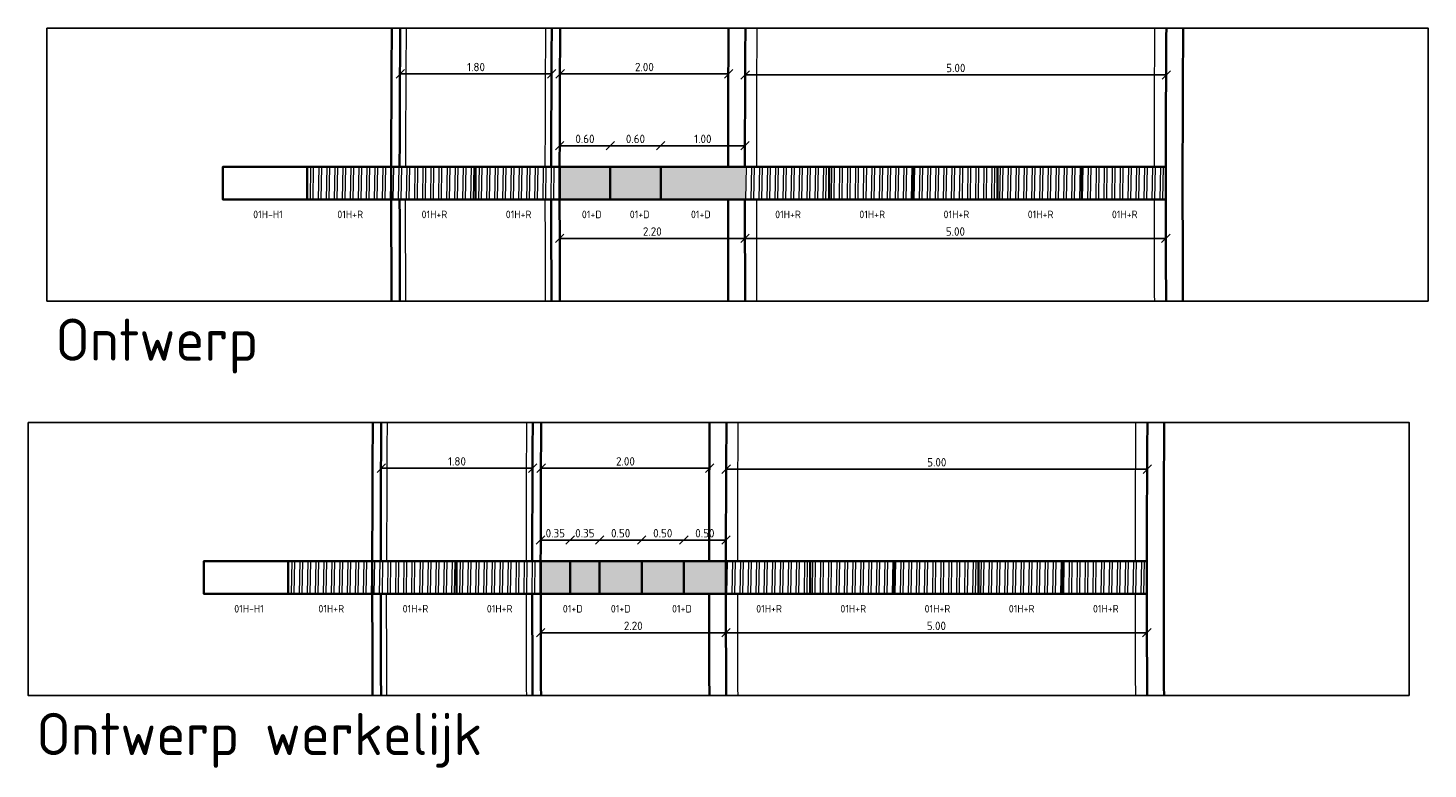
# Model space of a CAD drawing. Header units: metres. Extents: x 2158 to 2361, y 3646 to 3696.
# Tile 44 of 44: x 2344 to 2361, y 3687 to 3696. Entities that reach past the tile are written whole.
import ezdxf

# ---------------------------------------------------------------- set-up
doc = ezdxf.new("R2010")
doc.units = ezdxf.units.M
doc.header["$LTSCALE"] = 5
for name, pattern in [('ACAD_ISO04W100', [30, 24, -3, 0, -3]), ('ACAD_ISO08W100', [36, 24, -3, 6, -3]), ('DASHED2', [9.525, 6.35, -3.175])]:
    doc.linetypes.add(name, pattern=pattern)
for name, color, linetype, lineweight in [('N-WE-RI-HWA_GOOT_LIJNGOOT-G gesloten', 1, 'Continuous', 35), ('N-WE-RI-HWA_GOOT_LIJNGOOT-rooster-V', 253, 'Continuous', 18), ('N-WE-RI-HWA_GOOT_LIJNGOOT-V gesloten', 253, 'Continuous', 18), ('N-WE-RI-HWA_GOOT_ROOSTERGOOT-T18', 10, 'Continuous', 18), ('N-WE-VH-KANTOPSLUITING-G', 3, 'Continuous', 35), ('N-WE-VH-KANTVERHARDING_BSS_LANGS_BAND_DUBBELE_STREKLAAG-G', 10, 'ACAD_ISO08W100', 18), ('N-WE-VH-KANTVERHARDING_SBS_A_ENKELE_STREKLAAG-G', 10, 'ACAD_ISO04W100', 13)]:
    doc.layers.add(name, color=color, linetype=linetype, lineweight=lineweight)
doc.layers.add('TM00_MAATVOERING', color=1, linetype='Continuous')
doc.styles.add('NLCS-ISO', font='NLCS-ISO.ttf')
doc.styles.add('NLCS-ISO-M50-T18', font='NLCS-ISO.ttf', dxfattribs={"height": 0.09})
doc.dimstyles.new('NLCS RODOR-DIM-050', dxfattribs={"dimscale": 0.05, "dimtxt": 2, "dimasz": 2, "dimexe": 1.25, "dimexo": 0.625, "dimtad": 1, "dimzin": 1, "dimdsep": 46, "dimtxsty": 'NLCS-ISO', "dimblk": 'OBLIQUE', "dimcen": 0, "dimse1": 1, "dimse2": 1, "dimclrd": 256, "dimclre": 1, "dimclrt": 256, "dimadec": 0, "dimazin": 0, "dimtfac": 1, "dimtmove": 2, "dimatfit": 3, "dimfxl": 1, "dimtolj": 1, "dimtzin": 0, "dimlwd": -1, "dimlwe": -1, "dimarcsym": 0})
pattern_1 = [(88.993762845, (-5430.221445, -488500.94969), (-0.095235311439, 0.001672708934), []), (88.993762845, (-5430.18914, -488500.9185), (-0.095235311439, 0.001672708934), [])]
pattern_2 = [(88.993762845, (-5429.9961, -488496.26761), (-0.095235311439, 0.001672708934), []), (88.993762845, (-5429.9638, -488496.23642), (-0.095235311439, 0.001672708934), [])]

# ---------------------------------------------------------------- blocks, each defined once
blk = doc.blocks.new('_Oblique')
at = {"color": 0, "linetype": 'ByBlock', "lineweight": -2}
blk.add_line((-0.5, -0.5), (0.5, 0.5), dxfattribs=at)
blk = doc.blocks.new('*D68')
at = {"layer": 'Defpoints', "color": 0, "transparency": 16777216}
for p in [(2349.977, 3691.287), (2351.978, 3691.287), (2351.978, 3690.743)]:
    blk.add_point(p, dxfattribs=at)
at = {"layer": 'TM00_MAATVOERING', "transparency": 16777216}
blk.add_line((2349.977, 3690.743), (2351.978, 3690.743), dxfattribs=at)
at = {"layer": 'TM00_MAATVOERING', "transparency": 16777216, "xscale": 0.1, "yscale": 0.1, "zscale": 0.1, "rotation": 180}
blk.add_blockref('_Oblique', (2349.977, 3690.743), dxfattribs=at)
at = {"layer": 'TM00_MAATVOERING', "transparency": 16777216, "xscale": 0.1, "yscale": 0.1, "zscale": 0.1}
blk.add_blockref('_Oblique', (2351.978, 3690.743), dxfattribs=at)
at = {"layer": 'TM00_MAATVOERING', "transparency": 16777216, "insert": (2350.978, 3690.824), "char_height": 0.1, "attachment_point": 5, "style": 'NLCS-ISO'}
blk.add_mtext('\\A1;2.00', dxfattribs=at)
blk = doc.blocks.new('*D69')
at = {"layer": 'Defpoints', "color": 0, "transparency": 16777216}
for p in [(2352.174, 3691.276), (2357.178, 3691.287), (2357.178, 3690.731)]:
    blk.add_point(p, dxfattribs=at)
at = {"layer": 'TM00_MAATVOERING', "transparency": 16777216}
blk.add_line((2352.174, 3690.731), (2357.178, 3690.731), dxfattribs=at)
at = {"layer": 'TM00_MAATVOERING', "transparency": 16777216, "xscale": 0.1, "yscale": 0.1, "zscale": 0.1, "rotation": 180}
blk.add_blockref('_Oblique', (2352.174, 3690.731), dxfattribs=at)
at = {"layer": 'TM00_MAATVOERING', "transparency": 16777216, "xscale": 0.1, "yscale": 0.1, "zscale": 0.1}
blk.add_blockref('_Oblique', (2357.178, 3690.731), dxfattribs=at)
at = {"layer": 'TM00_MAATVOERING', "transparency": 16777216, "insert": (2354.676, 3690.813), "char_height": 0.1, "attachment_point": 5, "style": 'NLCS-ISO'}
blk.add_mtext('\\A1;5.00', dxfattribs=at)
blk = doc.blocks.new('*D74')
at = {"layer": 'Defpoints', "color": 0, "transparency": 16777216}
for p in [(2348.077, 3691.287), (2349.877, 3691.172), (2349.877, 3690.743)]:
    blk.add_point(p, dxfattribs=at)
at = {"layer": 'TM00_MAATVOERING', "transparency": 16777216}
blk.add_line((2348.077, 3690.743), (2349.877, 3690.743), dxfattribs=at)
at = {"layer": 'TM00_MAATVOERING', "transparency": 16777216, "xscale": 0.1, "yscale": 0.1, "zscale": 0.1, "rotation": 180}
blk.add_blockref('_Oblique', (2348.077, 3690.743), dxfattribs=at)
at = {"layer": 'TM00_MAATVOERING', "transparency": 16777216, "xscale": 0.1, "yscale": 0.1, "zscale": 0.1}
blk.add_blockref('_Oblique', (2349.877, 3690.743), dxfattribs=at)
at = {"layer": 'TM00_MAATVOERING', "transparency": 16777216, "insert": (2348.977, 3690.824), "char_height": 0.1, "attachment_point": 5, "style": 'NLCS-ISO'}
blk.add_mtext('\\A1;1.80', dxfattribs=at)
blk = doc.blocks.new('*D77')
at = {"layer": 'Defpoints', "color": 0, "transparency": 16777216}
for p in [(2349.971, 3689.25), (2352.171, 3689.25), (2352.171, 3688.79)]:
    blk.add_point(p, dxfattribs=at)
at = {"layer": 'TM00_MAATVOERING', "transparency": 16777216}
blk.add_line((2349.971, 3688.79), (2352.171, 3688.79), dxfattribs=at)
at = {"layer": 'TM00_MAATVOERING', "transparency": 16777216, "xscale": 0.1, "yscale": 0.1, "zscale": 0.1, "rotation": 180}
blk.add_blockref('_Oblique', (2349.971, 3688.79), dxfattribs=at)
at = {"layer": 'TM00_MAATVOERING', "transparency": 16777216, "xscale": 0.1, "yscale": 0.1, "zscale": 0.1}
blk.add_blockref('_Oblique', (2352.171, 3688.79), dxfattribs=at)
at = {"layer": 'TM00_MAATVOERING', "transparency": 16777216, "insert": (2351.071, 3688.871), "char_height": 0.1, "attachment_point": 5, "style": 'NLCS-ISO'}
blk.add_mtext('\\A1;2.20', dxfattribs=at)
blk = doc.blocks.new('*D78')
at = {"layer": 'Defpoints', "color": 0, "transparency": 16777216}
for p in [(2352.171, 3689.25), (2357.171, 3689.25), (2357.171, 3688.79)]:
    blk.add_point(p, dxfattribs=at)
at = {"layer": 'TM00_MAATVOERING', "transparency": 16777216}
blk.add_line((2352.171, 3688.79), (2357.171, 3688.79), dxfattribs=at)
at = {"layer": 'TM00_MAATVOERING', "transparency": 16777216, "xscale": 0.1, "yscale": 0.1, "zscale": 0.1, "rotation": 180}
blk.add_blockref('_Oblique', (2352.171, 3688.79), dxfattribs=at)
at = {"layer": 'TM00_MAATVOERING', "transparency": 16777216, "xscale": 0.1, "yscale": 0.1, "zscale": 0.1}
blk.add_blockref('_Oblique', (2357.171, 3688.79), dxfattribs=at)
at = {"layer": 'TM00_MAATVOERING', "transparency": 16777216, "insert": (2354.671, 3688.871), "char_height": 0.1, "attachment_point": 5, "style": 'NLCS-ISO'}
blk.add_mtext('\\A1;5.00', dxfattribs=at)
blk = doc.blocks.new('*D87')
at = {"layer": 'Defpoints', "color": 0, "transparency": 16777216}
for p in [(2350.203, 3695.969), (2352.203, 3695.969), (2352.203, 3695.425)]:
    blk.add_point(p, dxfattribs=at)
at = {"layer": 'TM00_MAATVOERING', "transparency": 16777216}
blk.add_line((2350.203, 3695.425), (2352.203, 3695.425), dxfattribs=at)
at = {"layer": 'TM00_MAATVOERING', "transparency": 16777216, "xscale": 0.1, "yscale": 0.1, "zscale": 0.1, "rotation": 180}
blk.add_blockref('_Oblique', (2350.203, 3695.425), dxfattribs=at)
at = {"layer": 'TM00_MAATVOERING', "transparency": 16777216, "xscale": 0.1, "yscale": 0.1, "zscale": 0.1}
blk.add_blockref('_Oblique', (2352.203, 3695.425), dxfattribs=at)
at = {"layer": 'TM00_MAATVOERING', "transparency": 16777216, "insert": (2351.203, 3695.506), "char_height": 0.1, "attachment_point": 5, "style": 'NLCS-ISO'}
blk.add_mtext('\\A1;2.00', dxfattribs=at)
blk = doc.blocks.new('*D86')
at = {"layer": 'Defpoints', "color": 0, "transparency": 16777216}
for p in [(2357.403, 3695.969), (2352.4, 3695.958), (2357.403, 3695.413)]:
    blk.add_point(p, dxfattribs=at)
at = {"layer": 'TM00_MAATVOERING', "transparency": 16777216}
blk.add_line((2352.4, 3695.413), (2357.403, 3695.413), dxfattribs=at)
at = {"layer": 'TM00_MAATVOERING', "transparency": 16777216, "xscale": 0.1, "yscale": 0.1, "zscale": 0.1, "rotation": 180}
blk.add_blockref('_Oblique', (2352.4, 3695.413), dxfattribs=at)
at = {"layer": 'TM00_MAATVOERING', "transparency": 16777216, "xscale": 0.1, "yscale": 0.1, "zscale": 0.1}
blk.add_blockref('_Oblique', (2357.403, 3695.413), dxfattribs=at)
at = {"layer": 'TM00_MAATVOERING', "transparency": 16777216, "insert": (2354.902, 3695.495), "char_height": 0.1, "attachment_point": 5, "style": 'NLCS-ISO'}
blk.add_mtext('\\A1;5.00', dxfattribs=at)
blk = doc.blocks.new('*D85')
at = {"layer": 'Defpoints', "color": 0, "transparency": 16777216}
for p in [(2348.303, 3695.969), (2350.103, 3695.854), (2350.103, 3695.425)]:
    blk.add_point(p, dxfattribs=at)
at = {"layer": 'TM00_MAATVOERING', "transparency": 16777216}
blk.add_line((2348.303, 3695.425), (2350.103, 3695.425), dxfattribs=at)
at = {"layer": 'TM00_MAATVOERING', "transparency": 16777216, "xscale": 0.1, "yscale": 0.1, "zscale": 0.1, "rotation": 180}
blk.add_blockref('_Oblique', (2348.303, 3695.425), dxfattribs=at)
at = {"layer": 'TM00_MAATVOERING', "transparency": 16777216, "xscale": 0.1, "yscale": 0.1, "zscale": 0.1}
blk.add_blockref('_Oblique', (2350.103, 3695.425), dxfattribs=at)
at = {"layer": 'TM00_MAATVOERING', "transparency": 16777216, "insert": (2349.203, 3695.506), "char_height": 0.1, "attachment_point": 5, "style": 'NLCS-ISO'}
blk.add_mtext('\\A1;1.80', dxfattribs=at)
blk = doc.blocks.new('*D83')
at = {"layer": 'Defpoints', "color": 0, "transparency": 16777216}
for p in [(2350.197, 3693.932), (2352.397, 3693.932), (2352.397, 3693.472)]:
    blk.add_point(p, dxfattribs=at)
at = {"layer": 'TM00_MAATVOERING', "transparency": 16777216}
blk.add_line((2350.197, 3693.472), (2352.397, 3693.472), dxfattribs=at)
at = {"layer": 'TM00_MAATVOERING', "transparency": 16777216, "xscale": 0.1, "yscale": 0.1, "zscale": 0.1, "rotation": 180}
blk.add_blockref('_Oblique', (2350.197, 3693.472), dxfattribs=at)
at = {"layer": 'TM00_MAATVOERING', "transparency": 16777216, "xscale": 0.1, "yscale": 0.1, "zscale": 0.1}
blk.add_blockref('_Oblique', (2352.397, 3693.472), dxfattribs=at)
at = {"layer": 'TM00_MAATVOERING', "transparency": 16777216, "insert": (2351.297, 3693.553), "char_height": 0.1, "attachment_point": 5, "style": 'NLCS-ISO'}
blk.add_mtext('\\A1;2.20', dxfattribs=at)
blk = doc.blocks.new('*D84')
at = {"layer": 'Defpoints', "color": 0, "transparency": 16777216}
for p in [(2352.397, 3693.932), (2357.397, 3693.932), (2357.397, 3693.472)]:
    blk.add_point(p, dxfattribs=at)
at = {"layer": 'TM00_MAATVOERING', "transparency": 16777216}
blk.add_line((2352.397, 3693.472), (2357.397, 3693.472), dxfattribs=at)
at = {"layer": 'TM00_MAATVOERING', "transparency": 16777216, "xscale": 0.1, "yscale": 0.1, "zscale": 0.1, "rotation": 180}
blk.add_blockref('_Oblique', (2352.397, 3693.472), dxfattribs=at)
at = {"layer": 'TM00_MAATVOERING', "transparency": 16777216, "xscale": 0.1, "yscale": 0.1, "zscale": 0.1}
blk.add_blockref('_Oblique', (2357.397, 3693.472), dxfattribs=at)
at = {"layer": 'TM00_MAATVOERING', "transparency": 16777216, "insert": (2354.897, 3693.553), "char_height": 0.1, "attachment_point": 5, "style": 'NLCS-ISO'}
blk.add_mtext('\\A1;5.00', dxfattribs=at)
blk = doc.blocks.new('*D88')
at = {"layer": 'Defpoints', "color": 0, "transparency": 16777216}
for p in [(2350.797, 3694.572), (2350.197, 3694.322), (2350.797, 3694.322)]:
    blk.add_point(p, dxfattribs=at)
at = {"layer": 'TM00_MAATVOERING', "transparency": 16777216}
blk.add_line((2350.197, 3694.572), (2350.797, 3694.572), dxfattribs=at)
at = {"layer": 'TM00_MAATVOERING', "transparency": 16777216, "xscale": 0.1, "yscale": 0.1, "zscale": 0.1, "rotation": 180}
blk.add_blockref('_Oblique', (2350.197, 3694.572), dxfattribs=at)
at = {"layer": 'TM00_MAATVOERING', "transparency": 16777216, "xscale": 0.1, "yscale": 0.1, "zscale": 0.1}
blk.add_blockref('_Oblique', (2350.797, 3694.572), dxfattribs=at)
at = {"layer": 'TM00_MAATVOERING', "transparency": 16777216, "insert": (2350.497, 3694.653), "char_height": 0.1, "attachment_point": 5, "style": 'NLCS-ISO'}
blk.add_mtext('\\A1;0.60', dxfattribs=at)
blk = doc.blocks.new('*D89')
at = {"layer": 'Defpoints', "color": 0, "transparency": 16777216}
for p in [(2351.397, 3694.572), (2350.797, 3694.322), (2351.397, 3694.322)]:
    blk.add_point(p, dxfattribs=at)
at = {"layer": 'TM00_MAATVOERING', "transparency": 16777216}
blk.add_line((2350.797, 3694.572), (2351.397, 3694.572), dxfattribs=at)
at = {"layer": 'TM00_MAATVOERING', "transparency": 16777216, "xscale": 0.1, "yscale": 0.1, "zscale": 0.1, "rotation": 180}
blk.add_blockref('_Oblique', (2350.797, 3694.572), dxfattribs=at)
at = {"layer": 'TM00_MAATVOERING', "transparency": 16777216, "xscale": 0.1, "yscale": 0.1, "zscale": 0.1}
blk.add_blockref('_Oblique', (2351.397, 3694.572), dxfattribs=at)
at = {"layer": 'TM00_MAATVOERING', "transparency": 16777216, "insert": (2351.097, 3694.653), "char_height": 0.1, "attachment_point": 5, "style": 'NLCS-ISO'}
blk.add_mtext('\\A1;0.60', dxfattribs=at)
blk = doc.blocks.new('*D90')
at = {"layer": 'Defpoints', "color": 0, "transparency": 16777216}
for p in [(2352.397, 3694.572), (2351.397, 3694.322), (2352.397, 3694.322)]:
    blk.add_point(p, dxfattribs=at)
at = {"layer": 'TM00_MAATVOERING', "transparency": 16777216}
blk.add_line((2351.397, 3694.572), (2352.397, 3694.572), dxfattribs=at)
at = {"layer": 'TM00_MAATVOERING', "transparency": 16777216, "xscale": 0.1, "yscale": 0.1, "zscale": 0.1, "rotation": 180}
blk.add_blockref('_Oblique', (2351.397, 3694.572), dxfattribs=at)
at = {"layer": 'TM00_MAATVOERING', "transparency": 16777216, "xscale": 0.1, "yscale": 0.1, "zscale": 0.1}
blk.add_blockref('_Oblique', (2352.397, 3694.572), dxfattribs=at)
at = {"layer": 'TM00_MAATVOERING', "transparency": 16777216, "insert": (2351.897, 3694.653), "char_height": 0.1, "attachment_point": 5, "style": 'NLCS-ISO'}
blk.add_mtext('\\A1;1.00', dxfattribs=at)
blk = doc.blocks.new('*D91')
at = {"layer": 'Defpoints', "color": 0, "transparency": 16777216}
for p in [(2351.171, 3689.89), (2350.671, 3689.64), (2351.171, 3689.64)]:
    blk.add_point(p, dxfattribs=at)
at = {"layer": 'TM00_MAATVOERING', "transparency": 16777216}
blk.add_line((2350.671, 3689.89), (2351.171, 3689.89), dxfattribs=at)
at = {"layer": 'TM00_MAATVOERING', "transparency": 16777216, "xscale": 0.1, "yscale": 0.1, "zscale": 0.1, "rotation": 180}
blk.add_blockref('_Oblique', (2350.671, 3689.89), dxfattribs=at)
at = {"layer": 'TM00_MAATVOERING', "transparency": 16777216, "xscale": 0.1, "yscale": 0.1, "zscale": 0.1}
blk.add_blockref('_Oblique', (2351.171, 3689.89), dxfattribs=at)
at = {"layer": 'TM00_MAATVOERING', "transparency": 16777216, "insert": (2350.921, 3689.971), "char_height": 0.1, "attachment_point": 5, "style": 'NLCS-ISO'}
blk.add_mtext('\\A1;0.50', dxfattribs=at)
blk = doc.blocks.new('*D92')
at = {"layer": 'Defpoints', "color": 0, "transparency": 16777216}
for p in [(2352.171, 3689.89), (2351.671, 3689.64), (2352.171, 3689.64)]:
    blk.add_point(p, dxfattribs=at)
at = {"layer": 'TM00_MAATVOERING', "transparency": 16777216}
blk.add_line((2351.671, 3689.89), (2352.171, 3689.89), dxfattribs=at)
at = {"layer": 'TM00_MAATVOERING', "transparency": 16777216, "xscale": 0.1, "yscale": 0.1, "zscale": 0.1, "rotation": 180}
blk.add_blockref('_Oblique', (2351.671, 3689.89), dxfattribs=at)
at = {"layer": 'TM00_MAATVOERING', "transparency": 16777216, "xscale": 0.1, "yscale": 0.1, "zscale": 0.1}
blk.add_blockref('_Oblique', (2352.171, 3689.89), dxfattribs=at)
at = {"layer": 'TM00_MAATVOERING', "transparency": 16777216, "insert": (2351.921, 3689.971), "char_height": 0.1, "attachment_point": 5, "style": 'NLCS-ISO'}
blk.add_mtext('\\A1;0.50', dxfattribs=at)
blk = doc.blocks.new('*D93')
at = {"layer": 'Defpoints', "color": 0, "transparency": 16777216}
for p in [(2351.671, 3689.89), (2351.171, 3689.64), (2351.671, 3689.64)]:
    blk.add_point(p, dxfattribs=at)
at = {"layer": 'TM00_MAATVOERING', "transparency": 16777216}
blk.add_line((2351.171, 3689.89), (2351.671, 3689.89), dxfattribs=at)
at = {"layer": 'TM00_MAATVOERING', "transparency": 16777216, "xscale": 0.1, "yscale": 0.1, "zscale": 0.1, "rotation": 180}
blk.add_blockref('_Oblique', (2351.171, 3689.89), dxfattribs=at)
at = {"layer": 'TM00_MAATVOERING', "transparency": 16777216, "xscale": 0.1, "yscale": 0.1, "zscale": 0.1}
blk.add_blockref('_Oblique', (2351.671, 3689.89), dxfattribs=at)
at = {"layer": 'TM00_MAATVOERING', "transparency": 16777216, "insert": (2351.421, 3689.971), "char_height": 0.1, "attachment_point": 5, "style": 'NLCS-ISO'}
blk.add_mtext('\\A1;0.50', dxfattribs=at)
blk = doc.blocks.new('*D94')
at = {"layer": 'Defpoints', "color": 0, "transparency": 16777216}
for p in [(2350.671, 3689.89), (2350.321, 3689.64), (2350.671, 3689.64)]:
    blk.add_point(p, dxfattribs=at)
at = {"layer": 'TM00_MAATVOERING', "transparency": 16777216}
blk.add_line((2350.321, 3689.89), (2350.671, 3689.89), dxfattribs=at)
at = {"layer": 'TM00_MAATVOERING', "transparency": 16777216, "xscale": 0.1, "yscale": 0.1, "zscale": 0.1, "rotation": 180}
blk.add_blockref('_Oblique', (2350.321, 3689.89), dxfattribs=at)
at = {"layer": 'TM00_MAATVOERING', "transparency": 16777216, "xscale": 0.1, "yscale": 0.1, "zscale": 0.1}
blk.add_blockref('_Oblique', (2350.671, 3689.89), dxfattribs=at)
at = {"layer": 'TM00_MAATVOERING', "transparency": 16777216, "insert": (2350.496, 3689.971), "char_height": 0.1, "attachment_point": 5, "style": 'NLCS-ISO'}
blk.add_mtext('\\A1;0.35', dxfattribs=at)
blk = doc.blocks.new('*D95')
at = {"layer": 'Defpoints', "color": 0, "transparency": 16777216}
for p in [(2350.321, 3689.89), (2349.969, 3689.64), (2350.321, 3689.64)]:
    blk.add_point(p, dxfattribs=at)
at = {"layer": 'TM00_MAATVOERING', "transparency": 16777216}
blk.add_line((2349.969, 3689.89), (2350.321, 3689.89), dxfattribs=at)
at = {"layer": 'TM00_MAATVOERING', "transparency": 16777216, "xscale": 0.1, "yscale": 0.1, "zscale": 0.1, "rotation": 180}
blk.add_blockref('_Oblique', (2349.969, 3689.89), dxfattribs=at)
at = {"layer": 'TM00_MAATVOERING', "transparency": 16777216, "xscale": 0.1, "yscale": 0.1, "zscale": 0.1}
blk.add_blockref('_Oblique', (2350.321, 3689.89), dxfattribs=at)
at = {"layer": 'TM00_MAATVOERING', "transparency": 16777216, "insert": (2350.145, 3689.971), "char_height": 0.1, "attachment_point": 5, "style": 'NLCS-ISO'}
blk.add_mtext('\\A1;0.35', dxfattribs=at)

msp = doc.modelspace()

# ---------------------------------------------------------------- hatches: boundary and pattern name
at = {"layer": 'N-WE-RI-HWA_GOOT_LIJNGOOT-rooster-V'}
h = msp.add_hatch(dxfattribs=at)
h.set_pattern_fill('ANSI32', color=256, scale=0.01, angle=43.9938)
h.set_pattern_definition(pattern_2)
h.paths.add_polyline_path([(2347.197, 3694.322), (2347.197, 3693.932), (2348.197, 3693.932), (2348.197, 3694.322)])
h = msp.add_hatch(dxfattribs=at)
h.set_pattern_fill('ANSI32', color=256, scale=0.01, angle=43.9938)
h.set_pattern_definition(pattern_2)
h.paths.add_polyline_path([(2348.197, 3694.322), (2348.197, 3693.932), (2349.197, 3693.932), (2349.197, 3694.322)])
h.paths.add_polyline_path([(2349.197, 3694.322), (2349.197, 3693.932), (2350.197, 3693.932), (2350.197, 3694.322)])
h = msp.add_hatch(dxfattribs=at)
h.set_pattern_fill('ANSI32', color=256, scale=0.01, angle=43.9938)
h.set_pattern_definition([(88.993762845, (-5430.0961, -488496.26761), (-0.095235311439, 0.001672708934), []), (88.993762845, (-5430.0638, -488496.23642), (-0.095235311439, 0.001672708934), [])])
h.paths.add_polyline_path([(2356.397, 3694.322), (2356.397, 3693.932), (2357.397, 3693.932), (2357.397, 3694.322)])
h.paths.add_polyline_path([(2355.397, 3694.322), (2355.397, 3693.932), (2356.397, 3693.932), (2356.397, 3694.322)])
h.paths.add_polyline_path([(2353.397, 3694.322), (2353.397, 3693.932), (2354.397, 3693.932), (2354.397, 3694.322)])
h.paths.add_polyline_path([(2353.397, 3694.322), (2352.397, 3694.322), (2352.397, 3693.932), (2353.397, 3693.932)])
h.paths.add_polyline_path([(2355.397, 3694.322), (2354.397, 3694.322), (2354.397, 3693.932), (2355.397, 3693.932)])
h = msp.add_hatch(dxfattribs=at)
h.set_pattern_fill('ANSI32', color=256, scale=0.01, angle=43.9938)
h.set_pattern_definition(pattern_1)
h.paths.add_polyline_path([(2346.971, 3689.64), (2346.971, 3689.25), (2347.971, 3689.25), (2347.971, 3689.64)])
h = msp.add_hatch(dxfattribs=at)
h.set_pattern_fill('ANSI32', color=256, scale=0.01, angle=43.9938)
h.set_pattern_definition(pattern_1)
h.paths.add_polyline_path([(2347.971, 3689.64), (2347.971, 3689.25), (2348.971, 3689.25), (2348.971, 3689.64)])
h.paths.add_polyline_path([(2348.971, 3689.64), (2348.971, 3689.25), (2349.971, 3689.25), (2349.971, 3689.64)])
h = msp.add_hatch(dxfattribs=at)
h.set_pattern_fill('ANSI32', color=256, scale=0.01, angle=43.9938)
h.set_pattern_definition([(88.993762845, (-5430.321445, -488500.94969), (-0.095235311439, 0.001672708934), []), (88.993762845, (-5430.28914, -488500.9185), (-0.095235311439, 0.001672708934), [])])
h.paths.add_polyline_path([(2356.171, 3689.64), (2356.171, 3689.25), (2357.171, 3689.25), (2357.171, 3689.64)])
h.paths.add_polyline_path([(2355.171, 3689.64), (2355.171, 3689.25), (2356.171, 3689.25), (2356.171, 3689.64)])
h.paths.add_polyline_path([(2353.171, 3689.64), (2353.171, 3689.25), (2354.171, 3689.25), (2354.171, 3689.64)])
h.paths.add_polyline_path([(2353.171, 3689.64), (2352.171, 3689.64), (2352.171, 3689.25), (2353.171, 3689.25)])
h.paths.add_polyline_path([(2355.171, 3689.64), (2354.171, 3689.64), (2354.171, 3689.25), (2355.171, 3689.25)])
at = {"layer": 'N-WE-RI-HWA_GOOT_LIJNGOOT-V gesloten'}
h = msp.add_hatch(color=256, dxfattribs=at)
h.dxf.hatch_style = 1
h.paths.add_polyline_path([(2351.397, 3694.322), (2351.397, 3693.932), (2352.397, 3693.932), (2352.397, 3694.322)])
h.paths.add_polyline_path([(2351.397, 3694.322), (2350.397, 3694.322), (2350.397, 3693.932), (2351.397, 3693.932)])
h.paths.add_polyline_path([(2350.397, 3694.322), (2350.196, 3694.322), (2350.197, 3693.932), (2350.397, 3693.932)])
h = msp.add_hatch(color=256, dxfattribs=at)
h.dxf.hatch_style = 1
h.paths.add_polyline_path([(2351.171, 3689.64), (2351.171, 3689.25), (2352.171, 3689.25), (2352.171, 3689.64)])
h.paths.add_polyline_path([(2351.171, 3689.64), (2350.171, 3689.64), (2350.171, 3689.25), (2351.171, 3689.25)])
h.paths.add_polyline_path([(2350.171, 3689.64), (2349.971, 3689.64), (2349.971, 3689.25), (2350.171, 3689.25)])

# ---------------------------------------------------------------- linework, layer by layer
for points in [[(2344.107, 3695.969), (2360.511, 3695.969), (2360.511, 3692.728), (2344.107, 3692.728)], [(2343.882, 3691.287), (2360.285, 3691.287), (2360.285, 3688.046), (2343.882, 3688.046)]]:
    msp.add_lwpolyline(points, close=True)
at = {"layer": 'N-WE-RI-HWA_GOOT_LIJNGOOT-G gesloten'}
msp.add_line((2350.321, 3689.64), (2350.321, 3689.25), dxfattribs=at)
for points in [[(2350.197, 3693.932), (2346.197, 3693.932), (2346.197, 3694.322), (2350.197, 3694.322)], [(2347.197, 3693.932), (2347.197, 3694.322)], [(2348.197, 3693.932), (2348.197, 3694.322)], [(2349.197, 3693.932), (2349.197, 3694.322)], [(2350.197, 3694.322), (2352.397, 3694.322)], [(2350.197, 3693.932), (2350.197, 3694.322)], [(2350.797, 3693.932), (2350.797, 3694.322)], [(2351.397, 3693.932), (2351.397, 3694.322)], [(2352.397, 3694.322), (2357.397, 3694.322)], [(2353.397, 3693.932), (2353.397, 3694.322)], [(2354.397, 3693.932), (2354.397, 3694.322)], [(2355.397, 3693.932), (2355.397, 3694.322)], [(2356.397, 3693.932), (2356.397, 3694.322)], [(2357.397, 3693.932), (2357.397, 3694.322)], [(2352.397, 3693.932), (2350.197, 3693.932)], [(2357.397, 3693.932), (2352.397, 3693.932)], [(2349.971, 3689.25), (2345.971, 3689.25), (2345.971, 3689.64), (2349.971, 3689.64)], [(2346.971, 3689.25), (2346.971, 3689.64)], [(2347.971, 3689.25), (2347.971, 3689.64)], [(2348.971, 3689.25), (2348.971, 3689.64)], [(2349.971, 3689.64), (2352.171, 3689.64)], [(2349.971, 3689.25), (2349.971, 3689.64)], [(2352.171, 3689.64), (2357.171, 3689.64)], [(2352.171, 3689.25), (2352.171, 3689.64)], [(2353.171, 3689.25), (2353.171, 3689.64)], [(2354.171, 3689.25), (2354.171, 3689.64)], [(2355.171, 3689.25), (2355.171, 3689.64)], [(2356.171, 3689.25), (2356.171, 3689.64)], [(2357.171, 3689.25), (2357.171, 3689.64)], [(2352.171, 3689.25), (2349.971, 3689.25)], [(2357.171, 3689.25), (2352.171, 3689.25)]]:
    msp.add_lwpolyline(points, dxfattribs=at)
at = {"layer": 'N-WE-RI-HWA_GOOT_LIJNGOOT-G gesloten', "linetype": 'DASHED2'}
for points in [[(2350.108, 3694.322), (2352.308, 3694.322)], [(2352.308, 3693.932), (2350.108, 3693.932)], [(2349.883, 3689.64), (2352.083, 3689.64)], [(2352.083, 3689.25), (2349.883, 3689.25)]]:
    msp.add_lwpolyline(points, dxfattribs=at)
at = {"layer": 'N-WE-RI-HWA_GOOT_LIJNGOOT-G gesloten'}
for points in [[(2350.671, 3689.64), (2350.671, 3689.25), (2351.171, 3689.25), (2351.171, 3689.64)], [(2351.171, 3689.64), (2351.171, 3689.25), (2351.671, 3689.25), (2351.671, 3689.64)], [(2351.671, 3689.64), (2351.671, 3689.25), (2352.171, 3689.25), (2352.171, 3689.64)]]:
    msp.add_lwpolyline(points, close=True, dxfattribs=at)
at = {"layer": 'N-WE-VH-KANTOPSLUITING-G'}
for points in [[(2348.196, 3694.322, -0.001597), (2348.203, 3695.969, -0.001597)], [(2350.203, 3695.969, 0.003165), (2350.2, 3692.728)], [(2357.603, 3695.969, 0.003277), (2357.6, 3692.728)], [(2348.196, 3693.932, 0.001167), (2348.2, 3692.728, 0.001167)], [(2347.971, 3689.64, -0.001597), (2347.977, 3691.287, -0.001597)], [(2349.977, 3691.287, 0.003165), (2349.975, 3688.046)], [(2357.378, 3691.287, 0.003277), (2357.375, 3688.046)], [(2347.971, 3689.25, 0.001167), (2347.975, 3688.046, 0.001167)]]:
    msp.add_lwpolyline(points, format="xyb", dxfattribs=at)
at = {"layer": 'N-WE-VH-KANTOPSLUITING-G', "flags": 128}
for points in [[(2348.303, 3695.969, 0.001597), (2348.296, 3694.322, 0.001597)], [(2350.103, 3695.969, 0.001608), (2350.096, 3694.322, 0.001608)], [(2352.197, 3694.322, -0.00163), (2352.203, 3695.969)], [(2352.397, 3694.322, -0.001631), (2352.403, 3695.969)], [(2357.403, 3695.969, 0.003274), (2357.4, 3692.728)], [(2348.3, 3692.728, -0.001167), (2348.296, 3693.932)], [(2350.096, 3693.932, 0.001175), (2350.1, 3692.728)], [(2352.2, 3692.727, -0.001191), (2352.197, 3693.932, -0.001191)], [(2352.4, 3692.728, -0.001191), (2352.397, 3693.932, -0.001191)], [(2348.077, 3691.287, 0.001597), (2348.071, 3689.64, 0.001597)], [(2349.877, 3691.287, 0.001608), (2349.871, 3689.64, 0.001608)], [(2351.971, 3689.64, -0.00163), (2351.978, 3691.287)], [(2352.171, 3689.64, -0.001631), (2352.178, 3691.287)], [(2357.178, 3691.287, 0.003274), (2357.175, 3688.046)], [(2352.171, 3689.25, -0.000386), (2352.171, 3689.64)], [(2348.075, 3688.046, -0.001167), (2348.071, 3689.25)], [(2349.871, 3689.25, 0.001175), (2349.875, 3688.046)], [(2351.975, 3688.045, -0.001191), (2351.971, 3689.25, -0.001191)], [(2352.175, 3688.046, -0.001191), (2352.171, 3689.25, -0.001191)]]:
    msp.add_lwpolyline(points, format="xyb", dxfattribs=at)
at = {"layer": 'N-WE-VH-KANTVERHARDING_BSS_LANGS_BAND_DUBBELE_STREKLAAG-G', "ltscale": 0.2, "flags": 128}
for points in [[(2352.537, 3694.322, -0.001631), (2352.543, 3695.968)], [(2357.263, 3695.969, 0.001663), (2357.257, 3694.322, 0.001663)], [(2352.54, 3692.729, -0.001191), (2352.537, 3693.932, -0.001191)], [(2357.257, 3693.932, 0.001215), (2357.26, 3692.728)], [(2352.311, 3689.64, -0.001631), (2352.318, 3691.286)], [(2357.038, 3691.287, 0.001663), (2357.031, 3689.64, 0.001663)], [(2352.315, 3688.047, -0.001191), (2352.311, 3689.25, -0.001191)], [(2357.031, 3689.25, 0.001215), (2357.035, 3688.046)]]:
    msp.add_lwpolyline(points, format="xyb", dxfattribs=at)
at = {"layer": 'N-WE-VH-KANTVERHARDING_SBS_A_ENKELE_STREKLAAG-G', "ltscale": 0.1, "flags": 128}
for points in [[(2348.373, 3695.969, 0.001597), (2348.366, 3694.322, 0.001597)], [(2350.026, 3694.322, -0.001608), (2350.033, 3695.969)], [(2348.37, 3692.728, -0.001167), (2348.366, 3693.932)], [(2350.03, 3692.728, -0.001175), (2350.026, 3693.932, -0.001175)], [(2348.147, 3691.287, 0.001597), (2348.141, 3689.64, 0.001597)], [(2349.801, 3689.64, -0.001608), (2349.807, 3691.287)], [(2348.145, 3688.046, -0.001167), (2348.141, 3689.25)], [(2349.805, 3688.046, -0.001175), (2349.801, 3689.25, -0.001175)]]:
    msp.add_lwpolyline(points, format="xyb", dxfattribs=at)

# ---------------------------------------------------------------- texts
at = {"layer": 'N-WE-RI-HWA_GOOT_ROOSTERGOOT-T18', "style": 'NLCS-ISO-M50-T18'}
for s, height, p in [('01H-H1', 0.09, (2346.556, 3693.711)), ('01H+R', 0.09, (2347.556, 3693.711)), ('01H+R', 0.09, (2348.556, 3693.711)), ('01H+R', 0.09, (2349.556, 3693.711)), ('01+D', 0.09, (2350.46, 3693.711)), ('01+D', 0.09, (2351.029, 3693.711)), ('01+D', 0.09, (2351.756, 3693.711)), ('01H+R', 0.09, (2352.756, 3693.711)), ('01H+R', 0.09, (2353.756, 3693.711)), ('01H+R', 0.09, (2354.756, 3693.711)), ('01H+R', 0.09, (2355.756, 3693.711)), ('01H+R', 0.09, (2356.756, 3693.711)), ('Ontwerp', 0.5, (2344.207, 3692.019)), ('01H-H1', 0.09, (2346.331, 3689.029)), ('01H+R', 0.09, (2347.331, 3689.029)), ('01H+R', 0.09, (2348.331, 3689.029)), ('01H+R', 0.09, (2349.331, 3689.029)), ('01+D', 0.09, (2350.234, 3689.029)), ('01+D', 0.09, (2350.804, 3689.029)), ('01+D', 0.09, (2351.531, 3689.029)), ('01H+R', 0.09, (2352.531, 3689.029)), ('01H+R', 0.09, (2353.531, 3689.029)), ('01H+R', 0.09, (2354.531, 3689.029)), ('01H+R', 0.09, (2355.531, 3689.029)), ('01H+R', 0.09, (2356.531, 3689.029)), ('Ontwerp werkelijk', 0.5, (2343.981, 3687.337))]:
    msp.add_text(s, height=height, dxfattribs=at).set_placement(p)

# ---------------------------------------------------------------- dimensions: what is measured, and where the dimension line sits
at = {"layer": 'TM00_MAATVOERING'}
for base, p1, p2, picture, middle in [((2350.103, 3695.425), (2348.303, 3695.969), (2350.103, 3695.854), '*D85', (2349.203, 3695.506)), ((2352.203, 3695.425), (2350.203, 3695.969), (2352.203, 3695.969), '*D87', (2351.203, 3695.506)), ((2357.403, 3695.413), (2352.4, 3695.958), (2357.403, 3695.969), '*D86', (2354.902, 3695.495)), ((2350.797, 3694.572), (2350.197, 3694.322), (2350.797, 3694.322), '*D88', (2350.497, 3694.653)), ((2351.397, 3694.572), (2350.797, 3694.322), (2351.397, 3694.322), '*D89', (2351.097, 3694.653)), ((2352.397, 3694.572), (2351.397, 3694.322), (2352.397, 3694.322), '*D90', (2351.897, 3694.653)), ((2352.397, 3693.472), (2350.197, 3693.932), (2352.397, 3693.932), '*D83', (2351.297, 3693.553)), ((2357.397, 3693.472), (2352.397, 3693.932), (2357.397, 3693.932), '*D84', (2354.897, 3693.553)), ((2349.877, 3690.743), (2348.077, 3691.287), (2349.877, 3691.172), '*D74', (2348.977, 3690.824)), ((2351.978, 3690.743), (2349.977, 3691.287), (2351.978, 3691.287), '*D68', (2350.978, 3690.824)), ((2357.178, 3690.731), (2352.174, 3691.276), (2357.178, 3691.287), '*D69', (2354.676, 3690.813)), ((2350.321, 3689.89), (2349.969, 3689.64), (2350.321, 3689.64), '*D95', (2350.145, 3689.971)), ((2350.671, 3689.89), (2350.321, 3689.64), (2350.671, 3689.64), '*D94', (2350.496, 3689.971)), ((2351.171, 3689.89), (2350.671, 3689.64), (2351.171, 3689.64), '*D91', (2350.921, 3689.971)), ((2351.671, 3689.89), (2351.171, 3689.64), (2351.671, 3689.64), '*D93', (2351.421, 3689.971)), ((2352.171, 3689.89), (2351.671, 3689.64), (2352.171, 3689.64), '*D92', (2351.921, 3689.971)), ((2352.171, 3688.79), (2349.971, 3689.25), (2352.171, 3689.25), '*D77', (2351.071, 3688.871)), ((2357.171, 3688.79), (2352.171, 3689.25), (2357.171, 3689.25), '*D78', (2354.671, 3688.871))]:
    dim = msp.add_linear_dim(base=base, p1=p1, p2=p2, dimstyle='NLCS RODOR-DIM-050', dxfattribs=at)
    dim.commit()
    dim.dimension.update_dxf_attribs({"geometry": picture, "text_midpoint": middle})

doc.saveas('drawing.dxf')
